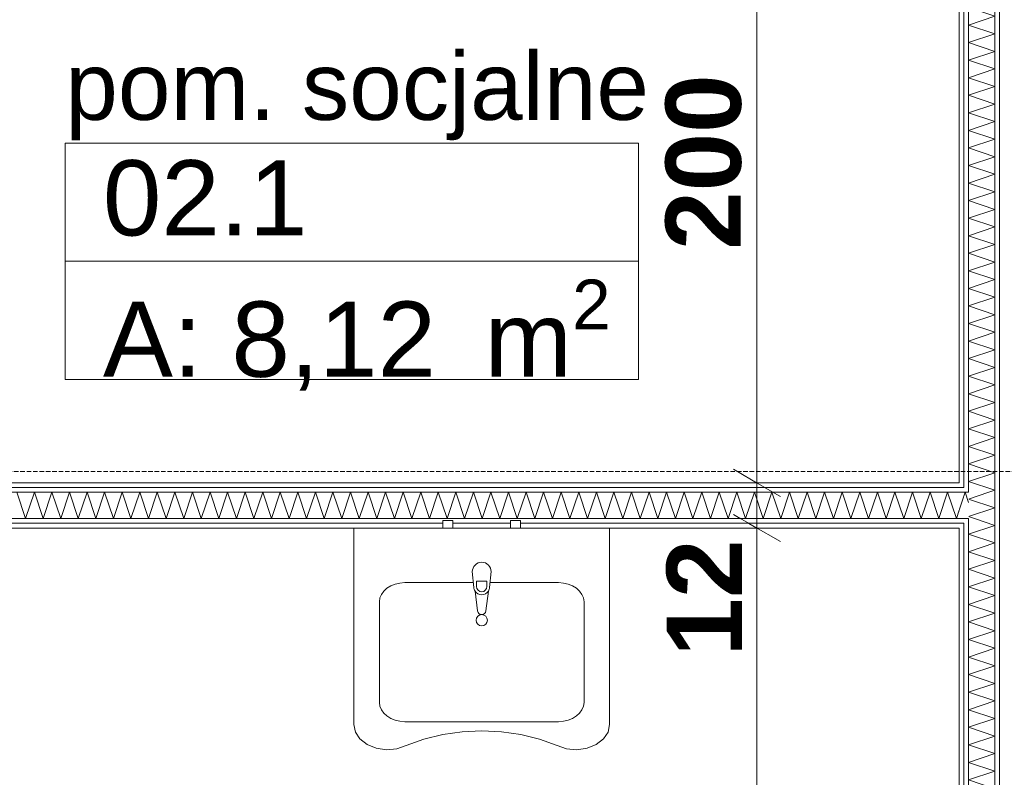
# Model space of a CAD drawing. Extents: x -7314 to 11761, y 144 to 9383.
# Tile 12 of 193: x 1073 to 1335, y 1906 to 2107. Entities that reach past the tile are written whole.
import ezdxf
from ezdxf.xclip import XClip

# ---------------------------------------------------------------- set-up
doc = ezdxf.new("R2010")
doc.units = 0
doc.header["$MEASUREMENT"] = 0
doc.header["$XCLIPFRAME"] = 0
doc.linetypes.add('Krawędzie ukryte', pattern=[68, 48, -20])
doc.linetypes.add('Wipeout_Contour', pattern=[20000, 0, -20000])
for name, color, linetype in [('FORMA - Arch 01 - 220-A Ściany', 7, 'Continuous'), ('FORMA - Arch 01 - 410-K Osie', 7, 'Continuous'), ('FORMA - Arch 01 - 540-I Ogrzewanie', 7, 'Continuous'), ('FORMA - Arch 02 - Strefy', 7, 'Continuous'), ('FORMA - Arch 04 - Wymiary ogólne', 7, 'Continuous')]:
    doc.layers.add(name, color=color, linetype=linetype)
doc.styles.add('STYL_AUTOMATYCZNY_2', font='arial.ttf')
doc.styles.add('STYL_AUTOMATYCZNY_9', font='arial.ttf')
pattern_1 = [(0, (4185.3, -5972.398), (0, 7.5), [0, -7.5])]

# ---------------------------------------------------------------- blocks, each defined once
blk = doc.blocks.new('*X384')
at = {"layer": 'FORMA - Arch 01 - 220-A Ściany', "color": 7, "linetype": 'Continuous', "lineweight": 5, "ltscale": 0.025}
for p, q in [((1330.52, 2186.6), (1325.54, 2184.94)), ((1325.54, 2184.94), (1332.54, 2182.6)), ((1332.54, 2182.6), (1325.54, 2180.27)), ((1325.54, 2180.27), (1332.54, 2177.94)), ((1332.54, 2177.94), (1325.54, 2175.6)), ((1325.54, 2175.6), (1332.54, 2173.27)), ((1332.54, 2173.27), (1325.54, 2170.94)), ((1325.54, 2170.94), (1332.54, 2168.6)), ((1332.54, 2168.6), (1325.54, 2166.27)), ((1325.54, 2166.27), (1332.54, 2163.94)), ((1332.54, 2163.94), (1325.54, 2161.6)), ((1325.54, 2161.6), (1332.54, 2159.27)), ((1332.54, 2159.27), (1325.54, 2156.94)), ((1325.54, 2156.94), (1332.54, 2154.6)), ((1332.54, 2154.6), (1325.54, 2152.27)), ((1325.54, 2152.27), (1332.54, 2149.94)), ((1332.54, 2149.94), (1325.54, 2147.6)), ((1325.54, 2147.6), (1332.54, 2145.27)), ((1332.54, 2145.27), (1325.54, 2142.94)), ((1325.54, 2142.94), (1332.54, 2140.6)), ((1332.54, 2140.6), (1325.54, 2138.27)), ((1325.54, 2138.27), (1332.54, 2135.94)), ((1332.54, 2135.94), (1325.54, 2133.6)), ((1325.54, 2133.6), (1332.54, 2131.27)), ((1332.54, 2131.27), (1325.54, 2128.94)), ((1325.54, 2128.94), (1332.54, 2126.6)), ((1332.54, 2126.6), (1325.54, 2124.27)), ((1325.54, 2124.27), (1332.54, 2121.94)), ((1332.54, 2121.94), (1325.54, 2119.6)), ((1325.54, 2119.6), (1332.54, 2117.27)), ((1332.54, 2117.27), (1325.54, 2114.94)), ((1325.54, 2114.94), (1332.54, 2112.6)), ((1332.54, 2112.6), (1325.54, 2110.27)), ((1325.54, 2110.27), (1332.54, 2107.94)), ((1332.54, 2107.94), (1325.54, 2105.6)), ((1325.54, 2105.6), (1332.54, 2103.27)), ((1332.54, 2103.27), (1325.54, 2100.94)), ((1325.54, 2100.94), (1332.54, 2098.6)), ((1332.54, 2098.6), (1325.54, 2096.27)), ((1325.54, 2096.27), (1332.54, 2093.94)), ((1332.54, 2093.94), (1325.54, 2091.6)), ((1325.54, 2091.6), (1332.54, 2089.27)), ((1332.54, 2089.27), (1325.54, 2086.94)), ((1325.54, 2086.94), (1332.54, 2084.6)), ((1332.54, 2084.6), (1325.54, 2082.27)), ((1325.54, 2082.27), (1332.54, 2079.94)), ((1332.54, 2079.94), (1325.54, 2077.6)), ((1325.54, 2077.6), (1332.54, 2075.27)), ((1332.54, 2075.27), (1325.54, 2072.94)), ((1325.54, 2072.94), (1332.54, 2070.6)), ((1332.54, 2070.6), (1325.54, 2068.27)), ((1325.54, 2068.27), (1332.54, 2065.94)), ((1332.54, 2065.94), (1325.54, 2063.6)), ((1325.54, 2063.6), (1332.54, 2061.27)), ((1332.54, 2061.27), (1325.54, 2058.94)), ((1325.54, 2058.94), (1332.54, 2056.6)), ((1332.54, 2056.6), (1325.54, 2054.27)), ((1325.54, 2054.27), (1332.54, 2051.94)), ((1332.54, 2051.94), (1325.54, 2049.6)), ((1325.54, 2049.6), (1332.54, 2047.27)), ((1332.54, 2047.27), (1325.54, 2044.94)), ((1325.54, 2044.94), (1332.54, 2042.6)), ((1332.54, 2042.6), (1325.54, 2040.27)), ((1325.54, 2040.27), (1332.54, 2037.94)), ((1332.54, 2037.94), (1325.54, 2035.6)), ((1325.54, 2035.6), (1332.54, 2033.27)), ((1332.54, 2033.27), (1325.54, 2030.94)), ((1325.54, 2030.94), (1332.54, 2028.6)), ((1332.54, 2028.6), (1325.54, 2026.27)), ((1325.54, 2026.27), (1332.54, 2023.94)), ((1332.54, 2023.94), (1325.54, 2021.6)), ((1325.54, 2021.6), (1332.54, 2019.27)), ((1332.54, 2019.27), (1325.54, 2016.94)), ((1325.54, 2016.94), (1332.54, 2014.6)), ((1332.54, 2014.6), (1325.54, 2012.27)), ((1325.54, 2012.27), (1332.54, 2009.94)), ((1332.54, 2009.94), (1325.54, 2007.6)), ((1325.54, 2007.6), (1332.54, 2005.27)), ((1332.54, 2005.27), (1325.54, 2002.94)), ((1325.54, 2002.94), (1332.54, 2000.6)), ((1332.54, 2000.6), (1325.54, 1998.27)), ((1325.54, 1998.27), (1332.54, 1995.94)), ((1332.54, 1995.94), (1325.54, 1993.6)), ((1325.54, 1993.6), (1332.54, 1991.27)), ((1332.54, 1991.27), (1325.54, 1988.94)), ((1325.54, 1988.94), (1332.54, 1986.6)), ((1332.54, 1986.6), (1325.54, 1984.27)), ((1325.54, 1984.27), (1332.54, 1981.94)), ((1332.54, 1981.94), (1330.93, 1981.4))]:
    blk.add_line(p, q, dxfattribs=at)
blk = doc.blocks.new('*X385')
at = {"layer": 'FORMA - Arch 01 - 220-A Ściany', "color": 7, "linetype": 'Continuous', "lineweight": 5, "ltscale": 0.025}
for p, q in [((1330.93, 1981.4), (1325.54, 1979.6)), ((1325.54, 1979.6), (1332.54, 1977.27)), ((1332.54, 1977.27), (1325.54, 1974.94)), ((1325.54, 1974.94), (1327.16, 1974.4))]:
    blk.add_line(p, q, dxfattribs=at)
blk = doc.blocks.new('*X386')
at = {"layer": 'FORMA - Arch 01 - 220-A Ściany', "color": 7, "linetype": 'Continuous', "lineweight": 5, "ltscale": 0.025}
for p, q in [((1327.16, 1974.4), (1332.54, 1972.6)), ((1332.54, 1972.6), (1325.54, 1970.27)), ((1325.54, 1970.27), (1332.54, 1967.94)), ((1332.54, 1967.94), (1325.54, 1965.6)), ((1325.54, 1965.6), (1332.54, 1963.27)), ((1332.54, 1963.27), (1325.54, 1960.94)), ((1325.54, 1960.94), (1332.54, 1958.6)), ((1332.54, 1958.6), (1325.54, 1956.27)), ((1325.54, 1956.27), (1332.54, 1953.94)), ((1332.54, 1953.94), (1325.54, 1951.6)), ((1325.54, 1951.6), (1332.54, 1949.27)), ((1332.54, 1949.27), (1325.54, 1946.94)), ((1325.54, 1946.94), (1332.54, 1944.6)), ((1332.54, 1944.6), (1325.54, 1942.27)), ((1325.54, 1942.27), (1332.54, 1939.94)), ((1332.54, 1939.94), (1325.54, 1937.6)), ((1325.54, 1937.6), (1332.54, 1935.27)), ((1332.54, 1935.27), (1325.54, 1932.94)), ((1325.54, 1932.94), (1332.54, 1930.6)), ((1332.54, 1930.6), (1325.54, 1928.27)), ((1325.54, 1928.27), (1332.54, 1925.94)), ((1332.54, 1925.94), (1325.54, 1923.6)), ((1325.54, 1923.6), (1332.54, 1921.27)), ((1332.54, 1921.27), (1325.54, 1918.94)), ((1325.54, 1918.94), (1332.54, 1916.6)), ((1332.54, 1916.6), (1325.54, 1914.27)), ((1325.54, 1914.27), (1332.54, 1911.94)), ((1332.54, 1911.94), (1325.54, 1909.6)), ((1325.54, 1909.6), (1332.54, 1907.27)), ((1332.54, 1907.27), (1325.54, 1904.94)), ((1325.54, 1904.94), (1332.54, 1902.6)), ((1332.54, 1902.6), (1325.54, 1900.27)), ((1325.54, 1900.27), (1332.54, 1897.94)), ((1332.54, 1897.94), (1325.54, 1895.6)), ((1325.54, 1895.6), (1332.54, 1893.27)), ((1332.54, 1893.27), (1325.54, 1890.94)), ((1325.54, 1890.94), (1332.54, 1888.6)), ((1332.54, 1888.6), (1325.54, 1886.27)), ((1325.54, 1886.27), (1332.54, 1883.94)), ((1332.54, 1883.94), (1325.54, 1881.6)), ((1325.54, 1881.6), (1332.54, 1879.27)), ((1332.54, 1879.27), (1325.54, 1876.94)), ((1325.54, 1876.94), (1332.54, 1874.6)), ((1332.54, 1874.6), (1325.54, 1872.27)), ((1325.54, 1872.27), (1332.54, 1869.94)), ((1332.54, 1869.94), (1325.54, 1867.6)), ((1325.54, 1867.6), (1332.54, 1865.27)), ((1332.54, 1865.27), (1325.54, 1862.94)), ((1325.54, 1862.94), (1332.54, 1860.6)), ((1332.54, 1860.6), (1325.54, 1858.27)), ((1325.54, 1858.27), (1332.54, 1855.94)), ((1332.54, 1855.94), (1325.54, 1853.6)), ((1325.54, 1853.6), (1332.54, 1851.27)), ((1332.54, 1851.27), (1325.54, 1848.94)), ((1325.54, 1848.94), (1332.54, 1846.6)), ((1332.54, 1846.6), (1325.54, 1844.27)), ((1325.54, 1844.27), (1332.54, 1841.94)), ((1332.54, 1841.94), (1325.54, 1839.6)), ((1325.54, 1839.6), (1332.54, 1837.27)), ((1332.54, 1837.27), (1325.54, 1834.94)), ((1325.54, 1834.94), (1332.54, 1832.6)), ((1332.54, 1832.6), (1325.54, 1830.27)), ((1325.54, 1830.27), (1332.54, 1827.94)), ((1332.54, 1827.94), (1325.54, 1825.6)), ((1325.54, 1825.6), (1332.54, 1823.27)), ((1332.54, 1823.27), (1325.54, 1820.94)), ((1325.54, 1820.94), (1332.54, 1818.6)), ((1332.54, 1818.6), (1325.54, 1816.27)), ((1325.54, 1816.27), (1332.54, 1813.94)), ((1332.54, 1813.94), (1325.54, 1811.6)), ((1325.54, 1811.6), (1332.54, 1809.27)), ((1332.54, 1809.27), (1325.54, 1806.94)), ((1325.54, 1806.94), (1332.54, 1804.6)), ((1332.54, 1804.6), (1325.54, 1802.27)), ((1325.54, 1802.27), (1332.54, 1799.94)), ((1332.54, 1799.94), (1325.54, 1797.6)), ((1325.54, 1797.6), (1332.54, 1795.27)), ((1332.54, 1795.27), (1325.54, 1792.94)), ((1325.54, 1792.94), (1332.54, 1790.6)), ((1332.54, 1790.6), (1325.54, 1788.27)), ((1325.54, 1788.27), (1332.54, 1785.94)), ((1332.54, 1785.94), (1325.54, 1783.6)), ((1325.54, 1783.6), (1332.54, 1781.27)), ((1332.54, 1781.27), (1325.54, 1778.94)), ((1325.54, 1778.94), (1332.54, 1776.6)), ((1332.54, 1776.6), (1325.54, 1774.27)), ((1325.54, 1774.27), (1332.54, 1771.94)), ((1332.54, 1771.94), (1325.54, 1769.6)), ((1325.54, 1769.6), (1332.54, 1767.27)), ((1332.54, 1767.27), (1325.54, 1764.94)), ((1325.54, 1764.94), (1332.54, 1762.6)), ((1332.54, 1762.6), (1325.54, 1760.27)), ((1325.54, 1760.27), (1332.54, 1757.94)), ((1332.54, 1757.94), (1325.54, 1755.6)), ((1325.54, 1755.6), (1332.54, 1753.27)), ((1332.54, 1753.27), (1325.54, 1750.94)), ((1325.54, 1750.94), (1332.54, 1748.6)), ((1332.54, 1748.6), (1325.54, 1746.27)), ((1325.54, 1746.27), (1332.54, 1743.94)), ((1332.54, 1743.94), (1325.54, 1741.6)), ((1325.54, 1741.6), (1332.54, 1739.27)), ((1332.54, 1739.27), (1331.14, 1738.8))]:
    blk.add_line(p, q, dxfattribs=at)
blk = doc.blocks.new('*X406')
at = {"layer": 'FORMA - Arch 01 - 220-A Ściany', "color": 7, "linetype": 'Continuous', "lineweight": 5, "ltscale": 0.025}
blk.add_line((1324.29, 1980.37), (1323.04, 1976.62), dxfattribs=at)
blk = doc.blocks.new('*X407')
at = {"layer": 'FORMA - Arch 01 - 220-A Ściany', "color": 7, "linetype": 'Continuous', "lineweight": 5, "ltscale": 0.025}
for p, q in [((1324.63, 1981.4), (1324.29, 1980.37)), ((1325.54, 1978.67), (1324.63, 1981.4))]:
    blk.add_line(p, q, dxfattribs=at)
blk = doc.blocks.new('*X408')
at = {"layer": 'FORMA - Arch 01 - 220-A Ściany', "color": 7, "linetype": 'Continuous', "lineweight": 5, "ltscale": 0.025}
for p, q in [((1074.97, 1974.4), (1072.63, 1981.4)), ((1077.3, 1981.4), (1074.97, 1974.4)), ((1079.63, 1974.4), (1077.3, 1981.4)), ((1081.97, 1981.4), (1079.63, 1974.4)), ((1084.3, 1974.4), (1081.97, 1981.4)), ((1086.63, 1981.4), (1084.3, 1974.4)), ((1088.97, 1974.4), (1086.63, 1981.4)), ((1091.3, 1981.4), (1088.97, 1974.4)), ((1093.63, 1974.4), (1091.3, 1981.4)), ((1095.97, 1981.4), (1093.63, 1974.4)), ((1098.3, 1974.4), (1095.97, 1981.4)), ((1100.63, 1981.4), (1098.3, 1974.4)), ((1102.97, 1974.4), (1100.63, 1981.4)), ((1105.3, 1981.4), (1102.97, 1974.4)), ((1107.63, 1974.4), (1105.3, 1981.4)), ((1109.97, 1981.4), (1107.63, 1974.4)), ((1112.3, 1974.4), (1109.97, 1981.4)), ((1114.63, 1981.4), (1112.3, 1974.4)), ((1116.97, 1974.4), (1114.63, 1981.4)), ((1119.3, 1981.4), (1116.97, 1974.4)), ((1121.63, 1974.4), (1119.3, 1981.4)), ((1123.97, 1981.4), (1121.63, 1974.4)), ((1126.3, 1974.4), (1123.97, 1981.4)), ((1128.63, 1981.4), (1126.3, 1974.4)), ((1130.97, 1974.4), (1128.63, 1981.4)), ((1133.3, 1981.4), (1130.97, 1974.4)), ((1135.63, 1974.4), (1133.3, 1981.4)), ((1137.97, 1981.4), (1135.63, 1974.4)), ((1140.3, 1974.4), (1137.97, 1981.4)), ((1142.63, 1981.4), (1140.3, 1974.4)), ((1144.97, 1974.4), (1142.63, 1981.4)), ((1147.3, 1981.4), (1144.97, 1974.4)), ((1149.63, 1974.4), (1147.3, 1981.4)), ((1151.97, 1981.4), (1149.63, 1974.4)), ((1154.3, 1974.4), (1151.97, 1981.4)), ((1156.63, 1981.4), (1154.3, 1974.4)), ((1158.97, 1974.4), (1156.63, 1981.4)), ((1161.3, 1981.4), (1158.97, 1974.4)), ((1163.63, 1974.4), (1161.3, 1981.4)), ((1165.97, 1981.4), (1163.63, 1974.4)), ((1168.3, 1974.4), (1165.97, 1981.4)), ((1170.63, 1981.4), (1168.3, 1974.4)), ((1172.97, 1974.4), (1170.63, 1981.4)), ((1175.3, 1981.4), (1172.97, 1974.4)), ((1177.63, 1974.4), (1175.3, 1981.4)), ((1179.97, 1981.4), (1177.63, 1974.4)), ((1182.3, 1974.4), (1179.97, 1981.4)), ((1184.63, 1981.4), (1182.3, 1974.4)), ((1186.97, 1974.4), (1184.63, 1981.4)), ((1189.3, 1981.4), (1186.97, 1974.4)), ((1191.63, 1974.4), (1189.3, 1981.4)), ((1193.97, 1981.4), (1191.63, 1974.4)), ((1196.3, 1974.4), (1193.97, 1981.4)), ((1198.63, 1981.4), (1196.3, 1974.4)), ((1200.97, 1974.4), (1198.63, 1981.4)), ((1203.3, 1981.4), (1200.97, 1974.4)), ((1205.63, 1974.4), (1203.3, 1981.4)), ((1207.97, 1981.4), (1205.63, 1974.4)), ((1210.3, 1974.4), (1207.97, 1981.4)), ((1212.63, 1981.4), (1210.3, 1974.4)), ((1214.97, 1974.4), (1212.63, 1981.4)), ((1217.3, 1981.4), (1214.97, 1974.4)), ((1219.63, 1974.4), (1217.3, 1981.4)), ((1221.97, 1981.4), (1219.63, 1974.4)), ((1224.3, 1974.4), (1221.97, 1981.4)), ((1226.63, 1981.4), (1224.3, 1974.4)), ((1228.97, 1974.4), (1226.63, 1981.4)), ((1231.3, 1981.4), (1228.97, 1974.4)), ((1233.63, 1974.4), (1231.3, 1981.4)), ((1235.97, 1981.4), (1233.63, 1974.4)), ((1238.3, 1974.4), (1235.97, 1981.4)), ((1240.63, 1981.4), (1238.3, 1974.4)), ((1242.97, 1974.4), (1240.63, 1981.4)), ((1245.3, 1981.4), (1242.97, 1974.4)), ((1247.63, 1974.4), (1245.3, 1981.4)), ((1249.97, 1981.4), (1247.63, 1974.4)), ((1252.3, 1974.4), (1249.97, 1981.4)), ((1254.63, 1981.4), (1252.3, 1974.4)), ((1256.97, 1974.4), (1254.63, 1981.4)), ((1259.3, 1981.4), (1256.97, 1974.4)), ((1261.63, 1974.4), (1259.3, 1981.4)), ((1263.97, 1981.4), (1261.63, 1974.4)), ((1266.3, 1974.4), (1263.97, 1981.4)), ((1268.63, 1981.4), (1266.3, 1974.4)), ((1270.97, 1974.4), (1268.63, 1981.4)), ((1273.3, 1981.4), (1270.97, 1974.4)), ((1275.63, 1974.4), (1273.3, 1981.4)), ((1277.97, 1981.4), (1275.63, 1974.4)), ((1280.3, 1974.4), (1277.97, 1981.4)), ((1282.63, 1981.4), (1280.3, 1974.4)), ((1284.97, 1974.4), (1282.63, 1981.4)), ((1287.3, 1981.4), (1284.97, 1974.4)), ((1289.63, 1974.4), (1287.3, 1981.4)), ((1291.97, 1981.4), (1289.63, 1974.4)), ((1294.3, 1974.4), (1291.97, 1981.4)), ((1296.63, 1981.4), (1294.3, 1974.4)), ((1298.97, 1974.4), (1296.63, 1981.4)), ((1301.3, 1981.4), (1298.97, 1974.4)), ((1303.63, 1974.4), (1301.3, 1981.4)), ((1305.97, 1981.4), (1303.63, 1974.4)), ((1308.3, 1974.4), (1305.97, 1981.4)), ((1310.63, 1981.4), (1308.3, 1974.4)), ((1312.97, 1974.4), (1310.63, 1981.4)), ((1315.3, 1981.4), (1312.97, 1974.4)), ((1317.63, 1974.4), (1315.3, 1981.4)), ((1319.97, 1981.4), (1317.63, 1974.4)), ((1322.3, 1974.4), (1319.97, 1981.4)), ((1323.04, 1976.62), (1322.3, 1974.4))]:
    blk.add_line(p, q, dxfattribs=at)
blk = doc.blocks.new('Rysunek_1_1', base_point=(4185.3, -5972.4))
at = {"color": 254, "linetype": 'Wipeout_Contour', "lineweight": 0, "ltscale": 9567.808996}
blk.add_wipeout([(1335.04, 2229.89), (1333.79, 2229.89), (1333.79, 1730.55), (1335.04, 1730.55)], dxfattribs=at).dxf.layer = 'FORMA - Arch 01 - 220-A Ściany'
at = {"color": 254, "linetype": 'Wipeout_Contour', "lineweight": 0, "ltscale": 13925.183676}
blk.add_wipeout([(1323.04, 1983.9), (1323.04, 2184.1), (914.04, 2184.1), (914.04, 2002.01), (954.04, 2002.01), (954.04, 1983.9)], dxfattribs=at).dxf.layer = 'FORMA - Arch 02 - Strefy'
at = {"color": 254, "linetype": 'Wipeout_Contour', "lineweight": 0, "ltscale": 10686.731388}
blk.add_wipeout([(1323.04, 1971.9), (914.04, 1971.9), (914.04, 1741.3), (954.04, 1741.3), (1323.04, 1741.3)], dxfattribs=at).dxf.layer = 'FORMA - Arch 02 - Strefy'
at = {"layer": 'FORMA - Arch 01 - 220-A Ściany', "linetype": 'Continuous', "lineweight": 5}
h = blk.add_hatch(dxfattribs=at)
h.set_pattern_fill('Gips_0001', style=0, pattern_type=2)
h.set_pattern_definition(pattern_1)
h.paths.add_polyline_path([(1335.04, 2229.89), (1333.79, 2229.89), (1333.79, 1730.55), (1335.04, 1730.55)])
at = {"layer": 'FORMA - Arch 02 - Strefy', "color": 7, "linetype": 'Continuous', "lineweight": 13, "ltscale": 0.025}
for p, q in [((1085.5, 2074.23), (1237.81, 2074.23)), ((1085.5, 2042.8), (1085.5, 2074.23)), ((1237.81, 2074.23), (1237.81, 2042.8)), ((1237.81, 2042.8), (1085.5, 2042.8)), ((1085.5, 2042.8), (1237.81, 2042.8)), ((1085.5, 2011.37), (1085.5, 2042.8)), ((1237.81, 2042.8), (1237.81, 2011.37)), ((1237.81, 2011.37), (1085.5, 2011.37))]:
    blk.add_line(p, q, dxfattribs=at)
at = {"layer": 'FORMA - Arch 02 - Strefy', "color": 7, "linetype": 'Continuous', "lineweight": 13, "insert": (1095.5, 2069.66), "char_height": 20, "attachment_point": 1, "style": 'STYL_AUTOMATYCZNY_2'}
blk.add_mtext('\\A1;{\\pql;\\pt0,460;\\fArial|b0|i0|c238|p0;\\W1.000000;02.1\\fArial|b0|i0|c238|p0;\\W1.000000;\\A1{\\H.66x;\\S^  ;}\\fArial|b0|i0|c238|p0;\\W1.000000;\\fArial|b0|i0|c238|p0;\\W1.000000;\\A1{\\H.66x;\\S^  ;}}', dxfattribs=at)
at = {"layer": 'FORMA - Arch 04 - Wymiary ogólne', "color": 154, "linetype": 'Continuous', "lineweight": 13, "char_height": 20, "attachment_point": 7, "rotation": 90, "style": 'STYL_AUTOMATYCZNY_9'}
for s, insert, width in [('\\A1;{\\pql;\\fArial|b1|i0|c238|p0;\\W1.000000;200}', (1265.31, 2045.86), 45.7634), ('\\A1;{\\pql;\\fArial|b1|i0|c238|p0;\\W1.000000;12}', (1265.31, 1937.78), 30.509)]:
    blk.add_mtext(s, dxfattribs=dict(at, insert=insert, width=width))
at = {"color": 254, "linetype": 'Wipeout_Contour', "lineweight": 0, "ltscale": 9877.626868}
blk.add_wipeout([(1324.29, 1983.9), (1324.29, 2184.1), (1323.04, 2184.1), (1323.04, 1983.9)], dxfattribs=at).dxf.layer = 'FORMA - Arch 01 - 220-A Ściany'
at = {"color": 254, "linetype": 'Wipeout_Contour', "lineweight": 0, "ltscale": 9501.943731}
blk.add_wipeout([(1324.29, 1971.9), (1324.29, 1973.15), (1323.04, 1973.15), (1323.04, 1971.9)], dxfattribs=at).dxf.layer = 'FORMA - Arch 01 - 220-A Ściany'
at = {"layer": 'FORMA - Arch 01 - 220-A Ściany', "linetype": 'Continuous', "lineweight": 5}
h = blk.add_hatch(dxfattribs=at)
h.set_pattern_fill('Gips_0001', style=0, pattern_type=2)
h.set_pattern_definition(pattern_1)
h.paths.add_polyline_path([(1324.29, 1983.9), (1324.29, 2184.1), (1323.04, 2184.1), (1323.04, 1983.9)])
h = blk.add_hatch(dxfattribs=at)
h.set_pattern_fill('Gips_0001', style=0, pattern_type=2)
h.set_pattern_definition(pattern_1)
h.paths.add_polyline_path([(1324.29, 1971.9), (1324.29, 1973.15), (1323.04, 1973.15), (1323.04, 1971.9)])
at = {"color": 254, "linetype": 'Wipeout_Contour', "lineweight": 0, "ltscale": 9566.98057}
blk.add_wipeout([(1332.54, 2229.89), (1332.54, 1731.8), (1333.79, 1731.8), (1333.79, 2229.89)], dxfattribs=at).dxf.layer = 'FORMA - Arch 01 - 220-A Ściany'
at = {"layer": 'FORMA - Arch 01 - 220-A Ściany', "linetype": 'Continuous', "lineweight": 5}
h = blk.add_hatch(dxfattribs=at)
h.set_pattern_fill('Gips_0001', style=0, pattern_type=2)
h.set_pattern_definition(pattern_1)
h.paths.add_polyline_path([(1332.54, 2229.89), (1332.54, 1731.8), (1333.79, 1731.8), (1333.79, 2229.89)])
at = {"color": 254, "linetype": 'Wipeout_Contour', "lineweight": 0, "ltscale": 9537.679551}
blk.add_wipeout([(1324.29, 1982.65), (1324.29, 1983.9), (1323.04, 1983.9), (1323.04, 1982.65)], dxfattribs=at).dxf.layer = 'FORMA - Arch 01 - 220-A Ściany'
at = {"color": 254, "linetype": 'Wipeout_Contour', "lineweight": 0, "ltscale": 9124.459468}
blk.add_wipeout([(1324.29, 1741.3), (1324.29, 1971.9), (1323.04, 1971.9), (1323.04, 1741.3)], dxfattribs=at).dxf.layer = 'FORMA - Arch 01 - 220-A Ściany'
at = {"layer": 'FORMA - Arch 01 - 220-A Ściany', "linetype": 'Continuous', "lineweight": 5}
h = blk.add_hatch(dxfattribs=at)
h.set_pattern_fill('Gips_0001', style=0, pattern_type=2)
h.set_pattern_definition(pattern_1)
h.paths.add_polyline_path([(1324.29, 1982.65), (1324.29, 1983.9), (1323.04, 1983.9), (1323.04, 1982.65)])
h = blk.add_hatch(dxfattribs=at)
h.set_pattern_fill('Gips_0001', style=0, pattern_type=2)
h.set_pattern_definition(pattern_1)
h.paths.add_polyline_path([(1324.29, 1741.3), (1324.29, 1971.9), (1323.04, 1971.9), (1323.04, 1741.3)])
at = {"color": 254, "linetype": 'Wipeout_Contour', "lineweight": 0, "ltscale": 9880.369391}
blk.add_wipeout([(1325.54, 1982.65), (1325.54, 2185.35), (1324.29, 2185.35), (1324.29, 1982.65)], dxfattribs=at).dxf.layer = 'FORMA - Arch 01 - 220-A Ściany'
at = {"color": 254, "linetype": 'Wipeout_Contour', "lineweight": 0, "ltscale": 9508.881752}
blk.add_wipeout([(1325.54, 1973.15), (1325.54, 1974.4), (1324.29, 1974.4), (1324.29, 1973.15)], dxfattribs=at).dxf.layer = 'FORMA - Arch 01 - 220-A Ściany'
at = {"layer": 'FORMA - Arch 01 - 220-A Ściany', "linetype": 'Continuous', "lineweight": 5}
h = blk.add_hatch(dxfattribs=at)
h.set_pattern_fill('Gips_0001', style=0, pattern_type=2)
h.set_pattern_definition(pattern_1)
h.paths.add_polyline_path([(1325.54, 1982.65), (1325.54, 2185.35), (1324.29, 2185.35), (1324.29, 1982.65)])
h = blk.add_hatch(dxfattribs=at)
h.set_pattern_fill('Gips_0001', style=0, pattern_type=2)
h.set_pattern_definition(pattern_1)
h.paths.add_polyline_path([(1325.54, 1973.15), (1325.54, 1974.4), (1324.29, 1974.4), (1324.29, 1973.15)])
at = {"color": 254, "linetype": 'Wipeout_Contour', "lineweight": 0, "ltscale": 9536.298914}
blk.add_wipeout([(1325.54, 1981.4), (1325.54, 1982.65), (1324.29, 1982.65), (1324.29, 1981.4)], dxfattribs=at).dxf.layer = 'FORMA - Arch 01 - 220-A Ściany'
at = {"color": 254, "linetype": 'Wipeout_Contour', "lineweight": 0, "ltscale": 9127.452117}
blk.add_wipeout([(1325.54, 1740.05), (1325.54, 1973.15), (1324.29, 1973.15), (1324.29, 1740.05)], dxfattribs=at).dxf.layer = 'FORMA - Arch 01 - 220-A Ściany'
at = {"layer": 'FORMA - Arch 01 - 220-A Ściany', "linetype": 'Continuous', "lineweight": 5}
h = blk.add_hatch(dxfattribs=at)
h.set_pattern_fill('Gips_0001', style=0, pattern_type=2)
h.set_pattern_definition(pattern_1)
h.paths.add_polyline_path([(1325.54, 1981.4), (1325.54, 1982.65), (1324.29, 1982.65), (1324.29, 1981.4)])
h = blk.add_hatch(dxfattribs=at)
h.set_pattern_fill('Gips_0001', style=0, pattern_type=2)
h.set_pattern_definition(pattern_1)
h.paths.add_polyline_path([(1325.54, 1740.05), (1325.54, 1973.15), (1324.29, 1973.15), (1324.29, 1740.05)])
at = {"layer": 'FORMA - Arch 01 - 220-A Ściany', "color": 7, "linetype": 'Continuous', "lineweight": 15, "ltscale": 0.025, "flags": 128}
for points in [[(1323.04, 2184.1), (1323.04, 1983.9)], [(1323.04, 1971.9), (1323.04, 1741.3)]]:
    blk.add_lwpolyline(points, dxfattribs=at)
at = {"color": 254, "linetype": 'Wipeout_Contour', "lineweight": 0, "ltscale": 9889.30514}
blk.add_wipeout([(1332.54, 1981.4), (1332.54, 2186.6), (1325.54, 2186.6), (1325.54, 1981.4)], dxfattribs=at).dxf.layer = 'FORMA - Arch 01 - 220-A Ściany'
at = {"layer": 'FORMA - Arch 01 - 410-K Osie', "color": 7, "linetype": 'Krawędzie ukryte', "lineweight": 13, "ltscale": 0.025}
blk.add_line((3420.76, 1986.9), (587.6, 1986.9), dxfattribs=at)
at = {"color": 7, "linetype": 'Continuous', "lineweight": 13, "ltscale": 0.025}
blk.add_blockref('*X384', (0, 0), dxfattribs=at)
at = {"color": 254, "linetype": 'Wipeout_Contour', "lineweight": 0, "ltscale": 9531.786327}
blk.add_wipeout([(1332.54, 1974.4), (1332.54, 1981.4), (1325.54, 1981.4), (1325.54, 1974.4)], dxfattribs=at).dxf.layer = 'FORMA - Arch 01 - 220-A Ściany'
at = {"layer": 'FORMA - Arch 01 - 220-A Ściany', "color": 7, "linetype": 'Continuous', "lineweight": 13, "ltscale": 0.025}
for p, q in [((1324.29, 2185.35), (1324.29, 1982.65)), ((1325.54, 2186.6), (1325.54, 1981.4)), ((1332.54, 1981.4), (1332.54, 2186.6)), ((1324.29, 1982.65), (1323.04, 1982.65)), ((1325.54, 1981.4), (1324.29, 1981.4))]:
    blk.add_line(p, q, dxfattribs=at)
at = {"color": 7, "linetype": 'Continuous', "lineweight": 13, "ltscale": 0.025}
blk.add_blockref('*X385', (0, 0), dxfattribs=at)
at = {"color": 254, "linetype": 'Wipeout_Contour', "lineweight": 0, "ltscale": 9533.521141}
blk.add_wipeout([(1324.29, 1981.4), (1324.29, 1982.65), (1323.04, 1982.65), (1323.04, 1981.4)], dxfattribs=at).dxf.layer = 'FORMA - Arch 01 - 220-A Ściany'
at = {"color": 254, "linetype": 'Wipeout_Contour', "lineweight": 0, "ltscale": 9137.151206}
blk.add_wipeout([(1332.54, 1738.8), (1332.54, 1974.4), (1325.54, 1974.4), (1325.54, 1738.8)], dxfattribs=at).dxf.layer = 'FORMA - Arch 01 - 220-A Ściany'
at = {"layer": 'FORMA - Arch 01 - 220-A Ściany', "linetype": 'Continuous', "lineweight": 5}
h = blk.add_hatch(dxfattribs=at)
h.set_pattern_fill('Gips_0001', style=0, pattern_type=2)
h.set_pattern_definition(pattern_1)
h.paths.add_polyline_path([(1324.29, 1981.4), (1324.29, 1982.65), (1323.04, 1982.65), (1323.04, 1981.4)])
at = {"layer": 'FORMA - Arch 01 - 220-A Ściany', "color": 7, "linetype": 'Continuous', "lineweight": 13, "ltscale": 0.025}
for p, q in [((1333.79, 1731.8), (1333.79, 2229.89)), ((1332.54, 1974.4), (1332.54, 1981.4)), ((1323.04, 1973.15), (1324.29, 1973.15)), ((1324.29, 1974.4), (1325.54, 1974.4)), ((1324.29, 1973.15), (1324.29, 1740.05)), ((1325.54, 1974.4), (1325.54, 1738.8)), ((1332.54, 1738.8), (1332.54, 1974.4))]:
    blk.add_line(p, q, dxfattribs=at)
at = {"color": 7, "linetype": 'Continuous', "lineweight": 13, "ltscale": 0.025}
blk.add_blockref('*X386', (0, 0), dxfattribs=at)
at = {"color": 254, "linetype": 'Wipeout_Contour', "lineweight": 0, "ltscale": 9519.806097}
blk.add_wipeout([(1324.29, 1974.4), (1324.29, 1981.4), (1323.04, 1981.4), (1323.04, 1974.4)], dxfattribs=at).dxf.layer = 'FORMA - Arch 01 - 220-A Ściany'
at = {"color": 7, "linetype": 'Continuous', "lineweight": 13, "ltscale": 0.025}
blk.add_blockref('*X406', (0, 0), dxfattribs=at)
at = {"color": 254, "linetype": 'Wipeout_Contour', "lineweight": 0, "ltscale": 9506.095968}
blk.add_wipeout([(1324.29, 1973.15), (1324.29, 1974.4), (1323.04, 1974.4), (1323.04, 1973.15)], dxfattribs=at).dxf.layer = 'FORMA - Arch 01 - 220-A Ściany'
at = {"layer": 'FORMA - Arch 01 - 220-A Ściany', "linetype": 'Continuous', "lineweight": 5}
h = blk.add_hatch(dxfattribs=at)
h.set_pattern_fill('Gips_0001', style=0, pattern_type=2)
h.set_pattern_definition(pattern_1)
h.paths.add_polyline_path([(1324.29, 1973.15), (1324.29, 1974.4), (1323.04, 1974.4), (1323.04, 1973.15)])
at = {"color": 254, "linetype": 'Wipeout_Contour', "lineweight": 0, "ltscale": 9522.587874}
blk.add_wipeout([(1325.54, 1974.4), (1325.54, 1981.4), (1324.29, 1981.4), (1324.29, 1974.4)], dxfattribs=at).dxf.layer = 'FORMA - Arch 01 - 220-A Ściany'
at = {"color": 7, "linetype": 'Continuous', "lineweight": 13, "ltscale": 0.025}
blk.add_blockref('*X407', (0, 0), dxfattribs=at)
at = {"color": 254, "linetype": 'Wipeout_Contour', "lineweight": 0, "ltscale": 9132.459131}
blk.add_wipeout([(954.04, 1971.9), (1323.04, 1971.9), (1323.04, 1973.15), (954.04, 1973.15)], dxfattribs=at).dxf.layer = 'FORMA - Arch 01 - 220-A Ściany'
at = {"layer": 'FORMA - Arch 01 - 220-A Ściany', "linetype": 'Continuous', "lineweight": 5}
h = blk.add_hatch(dxfattribs=at)
h.set_pattern_fill('Gips_0001', style=0, pattern_type=2)
h.set_pattern_definition(pattern_1)
h.paths.add_polyline_path([(954.04, 1971.9), (1323.04, 1971.9), (1323.04, 1973.15), (954.04, 1973.15)])
at = {"color": 254, "linetype": 'Wipeout_Contour', "lineweight": 0, "ltscale": 9169.695059}
blk.add_wipeout([(1323.04, 1983.9), (954.04, 1983.9), (954.04, 1982.65), (1323.04, 1982.65)], dxfattribs=at).dxf.layer = 'FORMA - Arch 01 - 220-A Ściany'
at = {"layer": 'FORMA - Arch 01 - 220-A Ściany', "linetype": 'Continuous', "lineweight": 5}
h = blk.add_hatch(dxfattribs=at)
h.set_pattern_fill('Gips_0001', style=0, pattern_type=2)
h.set_pattern_definition(pattern_1)
h.paths.add_polyline_path([(1323.04, 1983.9), (954.04, 1983.9), (954.04, 1982.65), (1323.04, 1982.65)])
at = {"color": 254, "linetype": 'Wipeout_Contour', "lineweight": 0, "ltscale": 9136.786318}
blk.add_wipeout([(1323.04, 1974.4), (954.04, 1974.4), (954.04, 1973.15), (1323.04, 1973.15)], dxfattribs=at).dxf.layer = 'FORMA - Arch 01 - 220-A Ściany'
at = {"layer": 'FORMA - Arch 01 - 220-A Ściany', "linetype": 'Continuous', "lineweight": 5}
h = blk.add_hatch(dxfattribs=at)
h.set_pattern_fill('Gips_0001', style=0, pattern_type=2)
h.set_pattern_definition(pattern_1)
h.paths.add_polyline_path([(1323.04, 1974.4), (954.04, 1974.4), (954.04, 1973.15), (1323.04, 1973.15)])
at = {"layer": 'FORMA - Arch 01 - 220-A Ściany', "color": 7, "linetype": 'Continuous', "lineweight": 15, "ltscale": 0.025, "flags": 128}
blk.add_lwpolyline([(954.04, 1971.9), (1323.04, 1971.9)], dxfattribs=at)
at = {"layer": 'FORMA - Arch 04 - Wymiary ogólne', "color": 154, "linetype": 'Continuous', "lineweight": 13, "ltscale": 0.025}
for p, q in [((1278.68, 1971.9), (1259.93, 1971.9)), ((1269.31, 1741.3), (1269.31, 1971.9))]:
    blk.add_line(p, q, dxfattribs=at)
at = {"color": 254, "linetype": 'Wipeout_Contour', "lineweight": 0, "ltscale": 9165.362745}
blk.add_wipeout([(1323.04, 1982.65), (954.04, 1982.65), (954.04, 1981.4), (1323.04, 1981.4)], dxfattribs=at).dxf.layer = 'FORMA - Arch 01 - 220-A Ściany'
at = {"layer": 'FORMA - Arch 01 - 220-A Ściany', "linetype": 'Continuous', "lineweight": 5}
h = blk.add_hatch(dxfattribs=at)
h.set_pattern_fill('Gips_0001', style=0, pattern_type=2)
h.set_pattern_definition(pattern_1)
h.paths.add_polyline_path([(1323.04, 1982.65), (954.04, 1982.65), (954.04, 1981.4), (1323.04, 1981.4)])
at = {"layer": 'FORMA - Arch 01 - 220-A Ściany', "color": 7, "linetype": 'Continuous', "lineweight": 15, "ltscale": 0.025, "flags": 128}
blk.add_lwpolyline([(1323.04, 1983.9), (954.04, 1983.9)], dxfattribs=at)
at = {"layer": 'FORMA - Arch 04 - Wymiary ogólne', "color": 154, "linetype": 'Continuous', "lineweight": 13, "ltscale": 0.025}
for p, q in [((1269.31, 1983.9), (1269.31, 2184.1)), ((1278.68, 1983.9), (1259.93, 1983.9))]:
    blk.add_line(p, q, dxfattribs=at)
at = {"color": 254, "linetype": 'Wipeout_Contour', "lineweight": 0, "ltscale": 9151.072348}
blk.add_wipeout([(1323.04, 1981.4), (954.04, 1981.4), (954.04, 1974.4), (1323.04, 1974.4)], dxfattribs=at).dxf.layer = 'FORMA - Arch 01 - 220-A Ściany'
at = {"layer": 'FORMA - Arch 01 - 220-A Ściany', "color": 7, "linetype": 'Continuous', "lineweight": 13, "ltscale": 0.025}
for p, q in [((1323.04, 1982.65), (954.04, 1982.65)), ((1323.04, 1981.4), (954.04, 1981.4)), ((1324.29, 1982.65), (1323.04, 1982.65)), ((1324.29, 1981.4), (1323.04, 1981.4)), ((1325.54, 1981.4), (1324.29, 1981.4)), ((954.04, 1974.4), (1323.04, 1974.4)), ((954.04, 1973.15), (1323.04, 1973.15)), ((1323.04, 1974.4), (1324.29, 1974.4)), ((1323.04, 1973.15), (1324.29, 1973.15)), ((1324.29, 1974.4), (1325.54, 1974.4))]:
    blk.add_line(p, q, dxfattribs=at)
at = {"layer": 'FORMA - Arch 04 - Wymiary ogólne', "color": 154, "linetype": 'Continuous', "lineweight": 13, "ltscale": 0.025}
for p, q in [((1263.06, 1987.51), (1275.56, 1980.29)), ((1269.31, 1971.9), (1269.31, 1983.9)), ((1263.06, 1975.51), (1275.56, 1968.29))]:
    blk.add_line(p, q, dxfattribs=at)
at = {"color": 7, "linetype": 'Continuous', "lineweight": 13, "ltscale": 0.025}
blk.add_blockref('*X408', (0, 0), dxfattribs=at)
at = {"color": 254, "linetype": 'Wipeout_Contour', "lineweight": 0, "ltscale": 9210.158331}
blk.add_wipeout([(1188.52, 1971.9), (1188.52, 1973.9), (1185.82, 1973.9), (1185.82, 1971.9)], dxfattribs=at).dxf.layer = 'FORMA - Arch 01 - 540-I Ogrzewanie'
at = {"color": 254, "linetype": 'Wipeout_Contour', "lineweight": 0, "ltscale": 9247.486605}
blk.add_wipeout([(1206.52, 1971.9), (1206.52, 1973.9), (1203.82, 1973.9), (1203.82, 1971.9)], dxfattribs=at).dxf.layer = 'FORMA - Arch 01 - 540-I Ogrzewanie'
at = {"layer": 'FORMA - Arch 01 - 540-I Ogrzewanie', "color": 6, "linetype": 'Continuous', "lineweight": 15, "ltscale": 0.025, "flags": 128}
for points in [[(1188.52, 1971.9), (1185.82, 1971.9), (1185.82, 1973.9), (1188.52, 1973.9)], [(1206.52, 1971.9), (1203.82, 1971.9), (1203.82, 1973.9), (1206.52, 1973.9)]]:
    blk.add_lwpolyline(points, close=True, dxfattribs=at)
at = {"color": 254, "linetype": 'Wipeout_Contour', "lineweight": 0, "ltscale": 56552.257537}
blk.add_wipeout([(1176.11, 1914.05), (1180.83, 1915.76), (1185.8, 1917), (1190.94, 1917.75), (1196.17, 1918.01), (1201.4, 1917.75), (1206.54, 1917), (1211.51, 1915.76), (1216.22, 1914.05), (1218.74, 1913.2), (1221.48, 1912.96), (1224.18, 1913.36), (1226.61, 1914.34), (1228.52, 1915.82), (1229.75, 1917.66), (1230.17, 1919.7), (1230.17, 1971.9), (1162.17, 1971.9), (1162.17, 1919.7), (1162.59, 1917.66), (1163.81, 1915.82), (1165.73, 1914.34), (1168.15, 1913.36), (1170.86, 1912.96), (1173.6, 1913.2)], dxfattribs=at).dxf.layer = 'FORMA - Arch 01 - 540-I Ogrzewanie'
at = {"layer": 'FORMA - Arch 01 - 540-I Ogrzewanie', "color": 6, "linetype": 'Continuous', "lineweight": 15, "ltscale": 0.025}
for p, q in [((1173.19, 1956.98), (1174.45, 1957.28)), ((1174.45, 1957.28), (1175.77, 1957.4)), ((1175.77, 1957.4), (1216.57, 1957.4)), ((1216.57, 1957.4), (1217.88, 1957.28)), ((1217.88, 1957.28), (1219.15, 1956.98)), ((1169.52, 1954.25), (1170.16, 1955.12)), ((1170.16, 1955.12), (1171, 1955.88)), ((1171, 1955.88), (1172.02, 1956.51)), ((1172.02, 1956.51), (1173.19, 1956.98)), ((1219.15, 1956.98), (1220.31, 1956.51)), ((1220.31, 1956.51), (1221.33, 1955.88)), ((1221.33, 1955.88), (1222.18, 1955.12)), ((1222.18, 1955.12), (1222.81, 1954.25)), ((1168.97, 1952.32), (1169.12, 1953.3)), ((1168.97, 1925.5), (1168.97, 1952.32)), ((1169.12, 1953.3), (1169.52, 1954.25)), ((1222.81, 1954.25), (1223.21, 1953.3)), ((1223.21, 1953.3), (1223.37, 1952.32)), ((1223.37, 1952.32), (1223.37, 1925.5)), ((1169.12, 1924.51), (1168.97, 1925.5)), ((1169.52, 1923.57), (1169.12, 1924.51)), ((1170.16, 1922.7), (1169.52, 1923.57)), ((1222.81, 1923.57), (1222.18, 1922.7)), ((1223.21, 1924.51), (1222.81, 1923.57)), ((1223.37, 1925.5), (1223.21, 1924.51)), ((1171, 1921.94), (1170.16, 1922.7)), ((1172.02, 1921.31), (1171, 1921.94)), ((1173.19, 1920.84), (1172.02, 1921.31)), ((1174.45, 1920.54), (1173.19, 1920.84)), ((1175.77, 1920.42), (1174.45, 1920.54)), ((1217.88, 1920.54), (1216.57, 1920.42)), ((1219.15, 1920.84), (1217.88, 1920.54)), ((1220.31, 1921.31), (1219.15, 1920.84)), ((1221.33, 1921.94), (1220.31, 1921.31)), ((1222.18, 1922.7), (1221.33, 1921.94)), ((1216.57, 1920.42), (1175.77, 1920.42))]:
    blk.add_line(p, q, dxfattribs=at)
at = {"layer": 'FORMA - Arch 01 - 540-I Ogrzewanie', "color": 6, "linetype": 'Continuous', "lineweight": 15, "ltscale": 0.025, "flags": 128}
blk.add_lwpolyline([(1176.11, 1914.05), (1173.6, 1913.2), (1170.86, 1912.96), (1168.15, 1913.36), (1165.73, 1914.34), (1163.81, 1915.82), (1162.59, 1917.66), (1162.17, 1919.7), (1162.17, 1971.9), (1230.17, 1971.9), (1230.17, 1919.7), (1229.75, 1917.66), (1228.52, 1915.82), (1226.61, 1914.34), (1224.18, 1913.36), (1221.48, 1912.96), (1218.74, 1913.2), (1216.22, 1914.05), (1211.51, 1915.76), (1206.54, 1917), (1201.4, 1917.75), (1196.17, 1918.01), (1190.94, 1917.75), (1185.8, 1917), (1180.83, 1915.76)], close=True, dxfattribs=at)
at = {"layer": 'FORMA - Arch 01 - 540-I Ogrzewanie', "color": 6, "linetype": 'Continuous', "lineweight": 15, "ltscale": 0.025}
blk.add_circle((1196.17, 1947.38), 1.5, dxfattribs=at)
at = {"color": 254, "linetype": 'Wipeout_Contour', "lineweight": 0, "ltscale": 50429.782331}
blk.add_wipeout([(1198.67, 1960.3), (1198.67, 1960.3), (1197.93, 1962.06), (1196.17, 1962.8), (1194.4, 1962.06), (1193.67, 1960.3), (1193.67, 1960.3), (1194.07, 1956.1), (1194.07, 1956.1), (1194.39, 1955.15), (1194.39, 1955.15), (1195.06, 1949.86), (1195.06, 1949.86), (1195.43, 1949.16), (1196.17, 1948.88), (1196.91, 1949.16), (1197.28, 1949.86), (1197.28, 1949.86), (1197.94, 1955.15), (1197.94, 1955.15), (1198.27, 1956.1), (1198.27, 1956.1)], dxfattribs=at).dxf.layer = 'FORMA - Arch 01 - 540-I Ogrzewanie'
at = {"layer": 'FORMA - Arch 01 - 540-I Ogrzewanie', "color": 6, "linetype": 'Continuous', "lineweight": 15, "ltscale": 0.025}
for p, q in [((1194.81, 1957.81), (1194.81, 1956.32)), ((1197.53, 1957.81), (1194.81, 1957.81)), ((1197.53, 1956.32), (1197.53, 1957.81))]:
    blk.add_line(p, q, dxfattribs=at)
at = {"layer": 'FORMA - Arch 01 - 540-I Ogrzewanie', "color": 6, "linetype": 'Continuous', "lineweight": 15, "ltscale": 0.025, "flags": 128}
blk.add_lwpolyline([(1198.67, 1960.3), (1198.27, 1956.1, -0.12102), (1197.94, 1955.15), (1197.28, 1949.86, -0.882566), (1195.06, 1949.86), (1194.39, 1955.15, -0.12102), (1194.07, 1956.1), (1193.67, 1960.3, -1)], format="xyb", close=True, dxfattribs=at)
at = {"layer": 'FORMA - Arch 01 - 540-I Ogrzewanie', "color": 6, "linetype": 'Continuous', "lineweight": 15, "ltscale": 0.025}
for centre, radius, start, end in [((1196.17, 1956.29), 2.11, 212.771, 327.229), ((1196.17, 1956.32), 1.36, 180, 0)]:
    blk.add_arc(centre, radius, start, end, dxfattribs=at)
at = {"layer": 'FORMA - Arch 02 - Strefy', "color": 7, "linetype": 'Continuous', "lineweight": 13, "attachment_point": 1, "style": 'STYL_AUTOMATYCZNY_2'}
for s, insert, char_height in [('\\A1;{\\pql;\\pt0,460;\\fArial|b0|i0|c238|p0;\\W1.000000;pom. socjalne\\fArial|b0|i0|c238|p0;\\W1.000000;\\A1{\\H.66x;\\S^  ;}\\fArial|b0|i0|c238|p0;\\W1.000000;\\fArial|b0|i0|c238|p0;\\W1.000000;\\A1{\\H.66x;\\S^  ;}}', (1085.5, 2098.4), 18), ('\\A1;{\\pql;\\pt0,460;\\fArial|b0|i0|c238|p0;\\W1.000000;A: 8,12\\fArial|b0|i0|c238|p0;\\W1.000000;\\A1{\\H.66x;\\S^  ;}\\fArial|b0|i0|c238|p0;\\W1.000000; m\\fArial|b0|i0|c238|p0;\\W1.000000;\\A1{\\H.66x;\\S2^  ;}}', (1095.5, 2037.94), 20)]:
    blk.add_mtext(s, dxfattribs=dict(at, insert=insert, char_height=char_height))

msp = doc.modelspace()

# ---------------------------------------------------------------- block references
at = {"lineweight": 20}
ref = msp.add_blockref('Rysunek_1_1', (4185.29965, -5972.39804), dxfattribs=at)
XClip(ref).set_block_clipping_path([(254.0251470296, 246.5573808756), (9689.7973583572, 9358.9497337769)])

doc.saveas('drawing.dxf')
